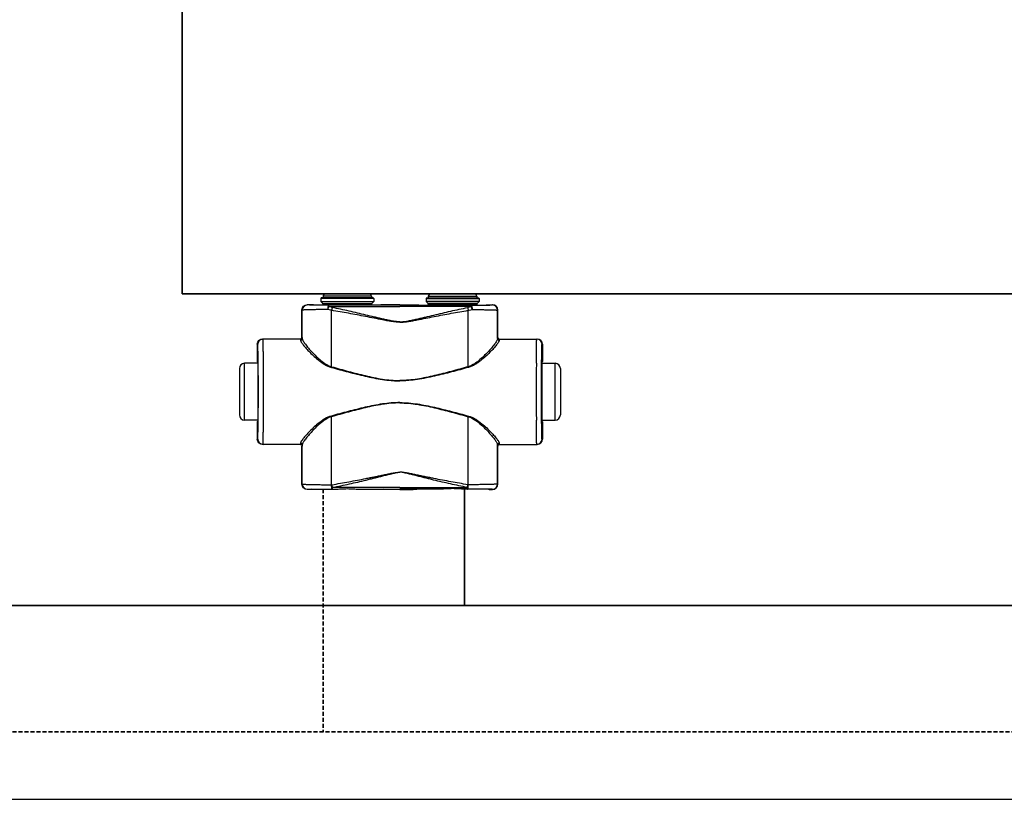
# Model space of a CAD drawing. Header units: millimetres. Extents: x -727 to 69715, y -15705 to 98123.
# Tile 116 of 256: x 35029 to 35497, y -15705 to -15335. Entities that reach past the tile are written whole.
import ezdxf

# ---------------------------------------------------------------- set-up
doc = ezdxf.new("R2010")
doc.units = ezdxf.units.MM
doc.linetypes.add('VERDECKT', pattern=[9.525, 6.35, -3.175])
for name, color, linetype, lineweight in [('UT_POTRUBI - PŘÍVOD', 1, 'Continuous', 35), ('UT_SCHÉMA_PŘÍVOD', 10, 'Continuous', 35), ('UT_SCHÉMA_ZPÁTEČKA', 172, 'VERDECKT', 35), ('UT_ZAŘÍZENÍ - OT', 3, 'Continuous', 35)]:
    doc.layers.add(name, color=color, linetype=linetype, lineweight=lineweight)

msp = doc.modelspace()

# ---------------------------------------------------------------- linework, layer by layer
at = {"color": 0, "linetype": 'Continuous'}
for p, q in [((35172.67, -15466.76), (35172.37, -15467.06)), ((35197.57, -15467.06), (35172.37, -15467.06)), ((35172.37, -15467.06), (35172.37, -15468.46)), ((35172.37, -15468.46), (35173.32, -15469.42)), ((35172.37, -15468.46), (35197.57, -15468.46)), ((35197.27, -15466.76), (35172.67, -15466.76)), ((35196.47, -15465.96), (35173.47, -15465.96)), ((35173.47, -15465.96), (35173.47, -15466.66)), ((35196.47, -15466.66), (35173.47, -15466.66)), ((35195.37, -15464.86), (35174.57, -15464.86)), ((35196.47, -15465.96), (35196.47, -15466.66)), ((35197.57, -15468.46), (35196.62, -15469.42)), ((35197.27, -15466.76), (35197.57, -15467.06)), ((35197.57, -15467.06), (35197.57, -15468.46)), ((35222.67, -15466.76), (35222.37, -15467.06)), ((35222.37, -15467.06), (35247.57, -15467.06)), ((35222.37, -15467.06), (35222.37, -15468.46)), ((35247.57, -15468.46), (35222.37, -15468.46)), ((35222.37, -15468.46), (35223.32, -15469.42)), ((35222.67, -15466.76), (35247.27, -15466.76)), ((35223.47, -15465.96), (35223.47, -15466.66)), ((35223.47, -15465.96), (35246.47, -15465.96)), ((35223.47, -15466.66), (35246.47, -15466.66)), ((35224.57, -15464.86), (35245.37, -15464.86)), ((35246.47, -15465.96), (35246.47, -15466.66)), ((35247.57, -15468.46), (35246.62, -15469.42)), ((35247.27, -15466.76), (35247.57, -15467.06)), ((35247.57, -15467.06), (35247.57, -15468.46)), ((35163.59, -15472.58), (35163.47, -15472.46)), ((35163.47, -15485.46), (35163.47, -15472.46)), ((35166.09, -15470.08), (35165.97, -15469.96)), ((35167.62, -15469.96), (35165.97, -15469.96)), ((35167.97, -15470.07), (35167.62, -15469.96)), ((35173.32, -15469.42), (35196.62, -15469.42)), ((35173.47, -15469.77), (35196.47, -15469.77)), ((35173.47, -15469.77), (35173.47, -15470.13)), ((35181.12, -15470.15), (35176.27, -15470.15)), ((35176.27, -15470.85), (35176.27, -15470.15)), ((35176.27, -15470.85), (35209.97, -15470.85)), ((35209.97, -15470.15), (35188.82, -15470.15)), ((35196.47, -15469.77), (35196.47, -15470.13)), ((35203.72, -15469.96), (35201.97, -15470.07)), ((35209.97, -15469.96), (35203.72, -15469.96)), ((35209.97, -15469.96), (35216.22, -15469.96)), ((35209.97, -15470.15), (35231.12, -15470.15)), ((35243.67, -15470.85), (35209.97, -15470.85)), ((35216.22, -15469.96), (35217.97, -15470.07)), ((35246.62, -15469.42), (35223.32, -15469.42)), ((35246.47, -15469.77), (35223.47, -15469.77)), ((35223.47, -15469.77), (35223.47, -15470.13)), ((35238.82, -15470.15), (35243.67, -15470.15)), ((35243.67, -15470.85), (35243.67, -15470.15)), ((35246.47, -15469.77), (35246.47, -15470.13)), ((35251.97, -15470.07), (35252.32, -15469.96)), ((35252.32, -15469.96), (35253.97, -15469.96)), ((35253.85, -15470.08), (35253.97, -15469.96)), ((35256.35, -15472.58), (35256.47, -15472.46)), ((35256.47, -15485.46), (35256.47, -15472.46)), ((35162.78, -15486.26), (35144.77, -15486.26)), ((35163.47, -15485.46), (35163.58, -15485.46)), ((35256.47, -15485.46), (35256.37, -15485.46)), ((35257.17, -15486.26), (35275.17, -15486.26)), ((35142.48, -15488.76), (35142.27, -15488.76)), ((35142.27, -15488.76), (35142.27, -15496.91)), ((35277.46, -15488.76), (35277.67, -15488.76)), ((35277.67, -15488.76), (35277.67, -15496.91)), ((35142.27, -15496.91), (35142.48, -15497.26)), ((35142.66, -15497.28), (35142.66, -15497.26)), ((35277.28, -15497.28), (35277.28, -15497.26)), ((35277.67, -15496.91), (35277.46, -15497.26)), ((35133.77, -15500.26), (35133.77, -15522.26)), ((35142.52, -15497.76), (35136.27, -15497.76)), ((35136.27, -15524.76), (35136.27, -15497.76)), ((35277.42, -15497.76), (35283.67, -15497.76)), ((35283.67, -15524.76), (35283.67, -15497.76)), ((35286.17, -15500.26), (35286.17, -15522.26)), ((35142.52, -15524.76), (35136.27, -15524.76)), ((35142.48, -15525.26), (35142.27, -15525.61)), ((35142.66, -15525.26), (35142.66, -15525.25)), ((35277.28, -15525.26), (35277.28, -15525.25)), ((35277.42, -15524.76), (35283.67, -15524.76)), ((35277.46, -15525.26), (35277.67, -15525.61)), ((35142.27, -15525.61), (35142.27, -15533.76)), ((35277.67, -15525.61), (35277.67, -15533.76)), ((35142.27, -15533.76), (35142.48, -15533.76)), ((35277.67, -15533.76), (35277.46, -15533.76)), ((35162.78, -15536.26), (35144.77, -15536.26)), ((35163.58, -15537.06), (35163.47, -15537.06)), ((35163.47, -15555.16), (35163.47, -15537.06)), ((35256.37, -15537.06), (35256.47, -15537.06)), ((35256.47, -15555.16), (35256.47, -15537.06)), ((35257.17, -15536.26), (35275.17, -15536.26)), ((35163.47, -15555.16), (35163.59, -15555.04)), ((35165.97, -15557.66), (35166.09, -15557.54)), ((35167.62, -15557.66), (35165.97, -15557.66)), ((35167.97, -15557.56), (35167.62, -15557.66)), ((35177.51, -15555.42), (35177.69, -15555.41)), ((35177.84, -15557.47), (35178.01, -15557.47)), ((35209.97, -15556.72), (35178.01, -15556.72)), ((35178.01, -15557.47), (35178.01, -15556.72)), ((35178.01, -15557.47), (35179.27, -15557.47)), ((35190.67, -15557.47), (35209.97, -15557.47)), ((35203.72, -15557.66), (35201.97, -15557.56)), ((35209.97, -15557.66), (35203.72, -15557.66)), ((35209.97, -15556.72), (35241.93, -15556.72)), ((35229.27, -15557.47), (35209.97, -15557.47)), ((35209.97, -15557.66), (35216.22, -15557.66)), ((35216.22, -15557.66), (35217.97, -15557.56)), ((35241.93, -15557.47), (35240.67, -15557.47)), ((35241.93, -15557.47), (35241.93, -15556.72)), ((35242.1, -15557.47), (35241.93, -15557.47)), ((35242.43, -15555.42), (35242.25, -15555.41)), ((35251.97, -15557.56), (35252.32, -15557.66)), ((35252.32, -15557.66), (35253.97, -15557.66)), ((35253.97, -15557.66), (35253.85, -15557.54)), ((35256.47, -15555.16), (35256.35, -15555.04))]:
    msp.add_line(p, q, dxfattribs=at)
msp.add_line((-727.45, -15704.69), (68024.28, -15704.69))
for centre, radius, start, end in [((35174.57, -15465.96), 1.1, 90, 180), ((35174.57, -15466.66), 1.1, 180, 185.2187), ((35195.37, -15465.96), 1.1, 0, 90), ((35195.37, -15466.66), 1.1, 354.7813, 0), ((35224.57, -15465.96), 1.1, 90, 180), ((35224.57, -15466.66), 1.1, 180, 185.2187), ((35245.37, -15465.96), 1.1, 0, 90), ((35245.37, -15466.66), 1.1, 354.7813, 0), ((35166.09, -15472.58), 2.5, 90.0025, 179.9975), ((35172.97, -15469.77), 0.5, 0, 45), ((35196.97, -15469.77), 0.5, 135, 180), ((35222.97, -15469.77), 0.5, 0, 45), ((35246.97, -15469.77), 0.5, 135, 180), ((35253.85, -15472.58), 2.5, 0.0025, 89.9975), ((35144.98, -15488.76), 2.5, 90.0022, 180.0011), ((35162.78, -15485.46), 0.8, 270.0036, 359.9972), ((35257.17, -15485.46), 0.8, 180.0028, 269.9964), ((35274.96, -15488.76), 2.5, 359.9989, 89.9978), ((35136.27, -15500.26), 2.5, 90, 180), ((32702.81, -15511.26), 2442.41, 359.68325, 0.31675), ((37717.13, -15511.26), 2442.41, 179.68325, 180.31675), ((35283.67, -15500.26), 2.5, 0, 90), ((35136.27, -15522.26), 2.5, 180, 270), ((35283.67, -15522.26), 2.5, 270, 0), ((35144.98, -15533.76), 2.5, 179.9989, 269.9978), ((35274.96, -15533.76), 2.5, 270.0022, 0.0011), ((35162.78, -15537.06), 0.8, 0.0028, 89.9964), ((35257.17, -15537.06), 0.8, 90.0036, 179.9972), ((35166.09, -15555.04), 2.5, 180.0025, 269.9975), ((35253.85, -15555.04), 2.5, 270.0025, 359.9975)]:
    msp.add_arc(centre, radius, start, end, dxfattribs=at)
at = {"color": 0, "linetype": 'Continuous', "extrusion": (0, 0, -1)}
for centre, major_axis, ratio, start_param, end_param in [((35165.97, -15472.46), (-1.77, 1.77), 0.999973, -0.785384, 0.785384), ((35184.97, -15470.07), (-17, 0), 0.005236, 4.941076, 6.283185), ((35184.97, -15470.07), (-17, 0), 0.005236, 3.141593, 4.483702), ((35144.77, -15488.76), (-2.5, 0), 0.999945, 0, 1.570796), ((35162.67, -15485.46), (-0.8, 0), 0.999986, -3.141593, -1.659157), ((35142.48, -15511.26), (0, 14), 0.010472, 0, 3.141593), ((35144.77, -15533.76), (-2.5, 0), 0.999945, -1.570796, 0), ((35162.67, -15537.06), (0.8, 0), 0.999986, -1.395381, 0), ((35165.97, -15555.16), (1.77, 1.77), 0.999973, -3.926977, -2.356208), ((35184.97, -15557.56), (-17, 0), 0.005236, 0, 1.229157), ((35184.97, -15557.56), (-17, 0), 0.005236, 1.912436, 3.141593)]:
    msp.add_ellipse(centre, major_axis=major_axis, ratio=ratio, start_param=start_param, end_param=end_param, dxfattribs=at)
at = {"color": 0, "linetype": 'Continuous'}
for centre, major_axis, ratio, start_param, end_param in [((35234.97, -15470.07), (17, 0), 0.005236, 3.141593, 4.483702), ((35234.97, -15470.07), (17, 0), 0.005236, 4.941076, 6.283185), ((35253.97, -15472.46), (1.77, 1.77), 0.999973, -0.785384, 0.785384), ((35257.27, -15485.46), (0.8, 0), 0.999986, -3.141593, -1.659157), ((35275.17, -15488.76), (2.5, 0), 0.999945, 0, 1.570796), ((35277.46, -15511.26), (0, 14), 0.010472, 0, 3.141593), ((35275.17, -15533.76), (2.5, 0), 0.999945, -1.570796, 0), ((35257.27, -15537.06), (-0.8, 0), 0.999986, -1.395381, 0), ((35234.97, -15557.56), (17, 0), 0.005236, 1.912436, 3.141593), ((35234.97, -15557.56), (17, 0), 0.005236, 0, 1.229157), ((35253.97, -15555.16), (-1.77, 1.77), 0.999973, -3.926977, -2.356208)]:
    msp.add_ellipse(centre, major_axis=major_axis, ratio=ratio, start_param=start_param, end_param=end_param, dxfattribs=at)
for points, knots in [([(35175.65, -15472.27), (35174.82, -15472.28), (35173.21, -15472.29), (35171.25, -15472.31), (35169.78, -15472.33), (35168.78, -15472.34), (35167.85, -15472.36), (35167, -15472.38), (35166.24, -15472.4), (35165.56, -15472.42), (35164.98, -15472.45), (35164.56, -15472.47), (35164.28, -15472.49), (35164.1, -15472.5), (35163.95, -15472.51), (35163.83, -15472.53), (35163.73, -15472.54), (35163.66, -15472.55), (35163.62, -15472.57), (35163.59, -15472.58), (35163.59, -15472.58)], [0, 0, 0, 0, 0.207034, 0.39928, 0.488214, 0.57154, 0.648707, 0.71921, 0.782588, 0.838437, 0.886403, 0.926186, 0.942933, 0.957549, 0.970012, 0.98031, 0.988432, 0.994377, 0.998178, 1, 1, 1, 1]), ([(35163.6, -15486), (35163.6, -15484.88), (35163.6, -15480.41), (35163.6, -15475.93), (35163.59, -15472.58)], [0, 0, 0, 0, 0.250733, 1, 1, 1, 1]), ([(35176.27, -15470.15), (35175.57, -15470.15), (35174.21, -15470.15), (35172.55, -15470.15), (35171.31, -15470.14), (35170.46, -15470.14), (35169.68, -15470.13), (35168.96, -15470.13), (35168.32, -15470.12), (35167.75, -15470.12), (35167.26, -15470.11), (35166.91, -15470.11), (35166.67, -15470.1), (35166.52, -15470.1), (35166.4, -15470.1), (35166.29, -15470.1), (35166.22, -15470.09), (35166.17, -15470.09), (35166.15, -15470.09), (35166.12, -15470.09), (35166.11, -15470.09), (35166.1, -15470.09), (35166.09, -15470.09), (35166.09, -15470.08)], [0, 0, 0, 0, 0.207653, 0.400343, 0.489423, 0.572844, 0.650059, 0.720565, 0.783909, 0.839692, 0.887568, 0.927242, 0.943927, 0.958477, 0.970869, 0.981088, 0.989117, 0.992306, 0.994945, 0.997032, 0.998568, 0.999554, 1, 1, 1, 1]), ([(35176.27, -15470.15), (35176.18, -15470.16), (35176.08, -15470.27), (35176, -15470.4), (35175.93, -15470.55), (35175.86, -15470.78), (35175.78, -15471.09), (35175.72, -15471.45), (35175.68, -15471.85), (35175.66, -15472.13), (35175.65, -15472.27)], [0, 0, 0, 0, 0.117156, 0.161001, 0.211236, 0.330442, 0.472834, 0.634922, 0.812344, 1, 1, 1, 1]), ([(35176.27, -15470.85), (35176.14, -15471.06), (35175.92, -15471.52), (35175.74, -15472.01), (35175.65, -15472.27)], [0, 0, 0, 0, 0.464895, 1, 1, 1, 1]), ([(35177.52, -15472.63), (35177.36, -15472.61), (35176.73, -15472.51), (35176.11, -15472.38), (35175.65, -15472.27)], [0, 0, 0, 0, 0.252579, 1, 1, 1, 1]), ([(35177.84, -15471.29), (35177.71, -15471.27), (35177.17, -15471.15), (35176.65, -15470.99), (35176.27, -15470.85)], [0, 0, 0, 0, 0.253704, 1, 1, 1, 1]), ([(35177.84, -15471.29), (35177.78, -15471.5), (35177.66, -15471.94), (35177.56, -15472.39), (35177.52, -15472.63)], [0, 0, 0, 0, 0.464569, 1, 1, 1, 1]), ([(35209.97, -15478.27), (35209.97, -15478.27), (35209.28, -15478.27), (35207.9, -15478.19), (35205.85, -15477.91), (35203.81, -15477.56), (35201.1, -15477.06), (35197.73, -15476.39), (35193.68, -15475.6), (35189.64, -15474.81), (35185.6, -15474.05), (35181.56, -15473.32), (35178.86, -15472.86), (35177.52, -15472.63)], [0.5000015, 0.5000015, 0.5000015, 0.5000015, 0.500002, 0.5313979, 0.5627848, 0.5941575, 0.6255147, 0.6881766, 0.7507583, 0.8132458, 0.8756245, 0.9378805, 1, 1, 1, 1]), ([(35177.53, -15499.41), (35177.53, -15497.17), (35177.53, -15488.24), (35177.52, -15479.32), (35177.52, -15472.63)], [0, 0, 0, 0, 0.250952, 1, 1, 1, 1]), ([(35209.97, -15478.09), (35209.97, -15478.09), (35209.63, -15478.09), (35208.94, -15478.07), (35207.56, -15477.93), (35205.86, -15477.65), (35203.84, -15477.23), (35201.83, -15476.77), (35199.82, -15476.3), (35197.15, -15475.66), (35193.81, -15474.86), (35189.82, -15473.92), (35185.82, -15473), (35181.83, -15472.12), (35179.17, -15471.57), (35177.84, -15471.29)], [0.499995, 0.499995, 0.499995, 0.499995, 0.4999958, 0.5157333, 0.5314718, 0.5629204, 0.5943483, 0.6257534, 0.6571339, 0.6884877, 0.7511054, 0.813586, 0.8759088, 0.9380534, 1, 1, 1, 1]), ([(35188.82, -15470.15), (35188.19, -15470.15), (35186.9, -15470.18), (35184.97, -15470.2), (35183.04, -15470.18), (35181.75, -15470.15), (35181.12, -15470.15)], [0, 0, 0, 0, 0.248355, 0.5, 0.751645, 1, 1, 1, 1]), ([(35209.97, -15478.09), (35209.97, -15478.09), (35210.32, -15478.09), (35211.01, -15478.07), (35212.38, -15477.93), (35214.08, -15477.65), (35216.1, -15477.23), (35218.11, -15476.77), (35220.12, -15476.3), (35222.79, -15475.66), (35226.13, -15474.86), (35230.12, -15473.92), (35234.12, -15473), (35238.11, -15472.12), (35240.77, -15471.57), (35242.1, -15471.29)], [0.499995, 0.499995, 0.499995, 0.499995, 0.4999958, 0.5157333, 0.5314718, 0.5629204, 0.5943483, 0.6257534, 0.6571339, 0.6884877, 0.7511054, 0.813586, 0.8759088, 0.9380534, 1, 1, 1, 1]), ([(35209.97, -15478.27), (35209.97, -15478.27), (35210.66, -15478.27), (35212.04, -15478.19), (35214.09, -15477.91), (35216.13, -15477.56), (35218.84, -15477.06), (35222.21, -15476.39), (35226.26, -15475.6), (35230.3, -15474.81), (35234.35, -15474.05), (35238.38, -15473.32), (35241.08, -15472.86), (35242.42, -15472.63)], [0.5000015, 0.5000015, 0.5000015, 0.5000015, 0.500002, 0.5313979, 0.5627848, 0.5941575, 0.6255147, 0.6881766, 0.7507583, 0.8132458, 0.8756245, 0.9378805, 1, 1, 1, 1]), ([(35231.12, -15470.15), (35231.75, -15470.15), (35233.04, -15470.18), (35234.97, -15470.2), (35236.9, -15470.18), (35238.19, -15470.15), (35238.82, -15470.15)], [0, 0, 0, 0, 0.248355, 0.5, 0.751645, 1, 1, 1, 1]), ([(35242.1, -15471.29), (35242.23, -15471.27), (35242.77, -15471.15), (35243.29, -15470.99), (35243.67, -15470.85)], [0, 0, 0, 0, 0.253704, 1, 1, 1, 1]), ([(35242.1, -15471.29), (35242.16, -15471.5), (35242.28, -15471.94), (35242.38, -15472.39), (35242.42, -15472.63)], [0, 0, 0, 0, 0.464569, 1, 1, 1, 1]), ([(35242.41, -15499.41), (35242.41, -15497.17), (35242.41, -15488.24), (35242.42, -15479.32), (35242.42, -15472.63)], [0, 0, 0, 0, 0.250952, 1, 1, 1, 1]), ([(35242.42, -15472.63), (35242.58, -15472.61), (35243.21, -15472.51), (35243.83, -15472.38), (35244.29, -15472.27)], [0, 0, 0, 0, 0.252579, 1, 1, 1, 1]), ([(35243.67, -15470.15), (35244.38, -15470.15), (35245.73, -15470.15), (35247.39, -15470.15), (35248.63, -15470.14), (35249.48, -15470.14), (35250.26, -15470.13), (35250.98, -15470.13), (35251.62, -15470.12), (35252.19, -15470.12), (35252.68, -15470.11), (35253.03, -15470.11), (35253.27, -15470.1), (35253.42, -15470.1), (35253.54, -15470.1), (35253.65, -15470.1), (35253.72, -15470.09), (35253.77, -15470.09), (35253.8, -15470.09), (35253.82, -15470.09), (35253.83, -15470.09), (35253.84, -15470.09), (35253.85, -15470.09), (35253.85, -15470.08)], [0, 0, 0, 0, 0.207653, 0.400343, 0.489423, 0.572844, 0.650059, 0.720565, 0.783909, 0.839692, 0.887568, 0.927242, 0.943927, 0.958477, 0.970869, 0.981088, 0.989117, 0.992306, 0.994945, 0.997032, 0.998568, 0.999554, 1, 1, 1, 1]), ([(35243.67, -15470.15), (35243.76, -15470.16), (35243.86, -15470.27), (35243.94, -15470.4), (35244.01, -15470.55), (35244.09, -15470.78), (35244.16, -15471.09), (35244.22, -15471.45), (35244.26, -15471.85), (35244.28, -15472.13), (35244.29, -15472.27)], [0, 0, 0, 0, 0.117156, 0.161001, 0.211236, 0.330442, 0.472834, 0.634922, 0.812344, 1, 1, 1, 1]), ([(35243.67, -15470.85), (35243.8, -15471.06), (35244.03, -15471.52), (35244.2, -15472.01), (35244.29, -15472.27)], [0, 0, 0, 0, 0.464895, 1, 1, 1, 1]), ([(35244.29, -15472.27), (35245.12, -15472.28), (35246.73, -15472.29), (35248.69, -15472.31), (35250.16, -15472.33), (35251.16, -15472.34), (35252.09, -15472.36), (35252.94, -15472.38), (35253.71, -15472.4), (35254.38, -15472.42), (35254.96, -15472.45), (35255.38, -15472.47), (35255.66, -15472.49), (35255.84, -15472.5), (35255.99, -15472.51), (35256.11, -15472.53), (35256.21, -15472.54), (35256.28, -15472.55), (35256.32, -15472.57), (35256.35, -15472.58), (35256.35, -15472.58)], [0, 0, 0, 0, 0.207034, 0.39928, 0.488214, 0.57154, 0.648707, 0.71921, 0.782588, 0.838437, 0.886403, 0.926186, 0.942933, 0.957549, 0.970012, 0.98031, 0.988432, 0.994377, 0.998178, 1, 1, 1, 1]), ([(35256.34, -15486), (35256.34, -15484.88), (35256.34, -15480.41), (35256.35, -15475.93), (35256.35, -15472.58)], [0, 0, 0, 0, 0.250733, 1, 1, 1, 1]), ([(35145.18, -15497.76), (35145.17, -15496.92), (35145.16, -15495.32), (35145.15, -15493.39), (35145.13, -15491.97), (35145.12, -15491.02), (35145.11, -15490.14), (35145.09, -15489.35), (35145.08, -15488.65), (35145.07, -15488.03), (35145.05, -15487.5), (35145.04, -15487.12), (35145.03, -15486.87), (35145.02, -15486.71), (35145.02, -15486.57), (35145.01, -15486.47), (35145, -15486.38), (35145, -15486.32), (35144.99, -15486.28), (35144.99, -15486.27), (35144.98, -15486.26), (35144.98, -15486.26)], [0, 0, 0, 0, 0.218984, 0.416191, 0.505653, 0.588551, 0.664564, 0.733396, 0.794781, 0.848478, 0.894279, 0.932006, 0.947796, 0.961515, 0.973152, 0.982695, 0.990138, 0.995479, 0.998726, 0.999584, 1, 1, 1, 1]), ([(35162.78, -15486.26), (35162.78, -15486.26), (35162.78, -15486.27), (35162.78, -15486.27), (35162.78, -15486.28), (35162.78, -15486.3), (35162.79, -15486.34), (35162.79, -15486.4), (35162.79, -15486.47), (35162.8, -15486.56), (35162.8, -15486.66), (35162.8, -15486.74), (35162.8, -15486.78)], [0, 0, 0, 0, 0.005122, 0.017304, 0.037118, 0.064661, 0.143035, 0.252499, 0.393016, 0.564526, 0.766907, 1, 1, 1, 1]), ([(35163.6, -15486), (35163.6, -15486.1), (35163.56, -15486.31), (35163.38, -15486.57), (35163.12, -15486.74), (35162.91, -15486.78), (35162.8, -15486.78)], [0, 0, 0, 0, 0.247572, 0.496581, 0.747591, 1, 1, 1, 1]), ([(35162.8, -15486.78), (35162.8, -15486.85), (35162.83, -15486.99), (35162.9, -15487.21), (35163.01, -15487.46), (35163.22, -15487.84), (35163.57, -15488.39), (35164.1, -15489.09), (35164.75, -15489.88), (35165.78, -15491.06), (35167.29, -15492.64), (35169.33, -15494.6), (35171.24, -15496.25), (35172.94, -15497.51), (35174.79, -15498.72), (35176.34, -15499.44), (35177.43, -15499.74)], [0, 0, 0, 0, 0.009694, 0.02127, 0.034861, 0.050494, 0.087694, 0.13227, 0.183417, 0.240322, 0.368483, 0.511765, 0.666448, 0.747227, 0.829948, 1, 1, 1, 1]), ([(35163.58, -15485.46), (35163.58, -15485.46), (35163.58, -15485.47), (35163.58, -15485.47), (35163.58, -15485.48), (35163.58, -15485.5), (35163.59, -15485.54), (35163.59, -15485.6), (35163.59, -15485.68), (35163.6, -15485.77), (35163.6, -15485.88), (35163.6, -15485.96), (35163.6, -15486)], [0, 0, 0, 0, 0.005057, 0.017214, 0.037015, 0.06455, 0.142921, 0.252392, 0.392925, 0.564459, 0.766871, 1, 1, 1, 1]), ([(35163.6, -15486), (35163.6, -15486.07), (35163.62, -15486.21), (35163.69, -15486.44), (35163.8, -15486.7), (35163.99, -15487.11), (35164.33, -15487.67), (35164.83, -15488.4), (35165.44, -15489.2), (35166.41, -15490.42), (35167.83, -15492.04), (35169.76, -15494.06), (35171.57, -15495.75), (35173.19, -15497.06), (35174.97, -15498.32), (35176.46, -15499.1), (35177.53, -15499.41)], [0, 0, 0, 0, 0.010286, 0.022433, 0.036551, 0.052653, 0.090607, 0.135698, 0.187142, 0.244158, 0.372094, 0.514728, 0.6685, 0.748767, 0.830965, 1, 1, 1, 1]), ([(35256.34, -15486), (35256.34, -15486.07), (35256.32, -15486.21), (35256.25, -15486.44), (35256.14, -15486.7), (35255.95, -15487.11), (35255.61, -15487.67), (35255.11, -15488.4), (35254.5, -15489.2), (35253.53, -15490.42), (35252.11, -15492.04), (35250.18, -15494.06), (35248.37, -15495.75), (35246.75, -15497.06), (35244.97, -15498.32), (35243.48, -15499.1), (35242.41, -15499.41)], [0, 0, 0, 0, 0.010286, 0.022433, 0.036551, 0.052653, 0.090607, 0.135698, 0.187142, 0.244158, 0.372094, 0.514728, 0.6685, 0.748767, 0.830965, 1, 1, 1, 1]), ([(35257.14, -15486.78), (35257.14, -15486.85), (35257.11, -15486.99), (35257.04, -15487.21), (35256.93, -15487.46), (35256.72, -15487.84), (35256.37, -15488.39), (35255.84, -15489.09), (35255.19, -15489.88), (35254.16, -15491.06), (35252.66, -15492.64), (35250.61, -15494.6), (35248.7, -15496.25), (35247.01, -15497.51), (35245.15, -15498.72), (35243.6, -15499.44), (35242.51, -15499.74)], [0, 0, 0, 0, 0.009694, 0.02127, 0.034861, 0.050494, 0.087694, 0.13227, 0.183417, 0.240322, 0.368483, 0.511765, 0.666448, 0.747227, 0.829948, 1, 1, 1, 1]), ([(35256.37, -15485.46), (35256.36, -15485.46), (35256.36, -15485.47), (35256.36, -15485.47), (35256.36, -15485.48), (35256.36, -15485.5), (35256.35, -15485.54), (35256.35, -15485.6), (35256.35, -15485.68), (35256.34, -15485.77), (35256.34, -15485.88), (35256.34, -15485.96), (35256.34, -15486)], [0, 0, 0, 0, 0.005057, 0.017214, 0.037015, 0.06455, 0.142921, 0.252392, 0.392925, 0.564459, 0.766871, 1, 1, 1, 1]), ([(35256.34, -15486), (35256.34, -15486.1), (35256.38, -15486.31), (35256.56, -15486.57), (35256.82, -15486.74), (35257.03, -15486.78), (35257.14, -15486.78)], [0, 0, 0, 0, 0.247572, 0.496581, 0.747591, 1, 1, 1, 1]), ([(35257.17, -15486.26), (35257.16, -15486.26), (35257.16, -15486.27), (35257.16, -15486.27), (35257.16, -15486.28), (35257.16, -15486.3), (35257.15, -15486.34), (35257.15, -15486.4), (35257.15, -15486.47), (35257.14, -15486.56), (35257.14, -15486.66), (35257.14, -15486.74), (35257.14, -15486.78)], [0, 0, 0, 0, 0.005122, 0.017304, 0.037118, 0.064661, 0.143035, 0.252499, 0.393016, 0.564526, 0.766907, 1, 1, 1, 1]), ([(35274.76, -15497.76), (35274.77, -15496.92), (35274.78, -15495.32), (35274.8, -15493.39), (35274.81, -15491.97), (35274.82, -15491.02), (35274.83, -15490.14), (35274.85, -15489.35), (35274.86, -15488.65), (35274.87, -15488.03), (35274.89, -15487.5), (35274.9, -15487.12), (35274.91, -15486.87), (35274.92, -15486.71), (35274.92, -15486.57), (35274.93, -15486.47), (35274.94, -15486.38), (35274.94, -15486.32), (35274.95, -15486.28), (35274.96, -15486.27), (35274.96, -15486.26), (35274.96, -15486.26)], [0, 0, 0, 0, 0.218984, 0.416191, 0.505653, 0.588551, 0.664564, 0.733396, 0.794781, 0.848478, 0.894279, 0.932006, 0.947796, 0.961515, 0.973152, 0.982695, 0.990138, 0.995479, 0.998726, 0.999584, 1, 1, 1, 1]), ([(35142.66, -15497.26), (35142.66, -15496.63), (35142.65, -15495.44), (35142.63, -15494), (35142.62, -15492.94), (35142.61, -15492.24), (35142.59, -15491.6), (35142.58, -15491.02), (35142.57, -15490.5), (35142.56, -15490.05), (35142.55, -15489.67), (35142.54, -15489.39), (35142.53, -15489.2), (35142.52, -15489.09), (35142.51, -15488.99), (35142.51, -15488.91), (35142.5, -15488.85), (35142.49, -15488.8), (35142.49, -15488.78), (35142.48, -15488.76), (35142.48, -15488.76)], [0, 0, 0, 0, 0.221931, 0.420259, 0.509783, 0.592499, 0.668149, 0.736495, 0.797321, 0.850436, 0.895675, 0.932895, 0.948462, 0.961984, 0.973451, 0.982856, 0.990196, 0.99547, 0.998697, 1, 1, 1, 1]), ([(35277.28, -15497.26), (35277.28, -15496.63), (35277.29, -15495.44), (35277.31, -15494), (35277.32, -15492.94), (35277.33, -15492.24), (35277.35, -15491.6), (35277.36, -15491.02), (35277.37, -15490.5), (35277.38, -15490.05), (35277.39, -15489.67), (35277.41, -15489.39), (35277.41, -15489.2), (35277.42, -15489.09), (35277.43, -15488.99), (35277.43, -15488.91), (35277.44, -15488.85), (35277.45, -15488.8), (35277.45, -15488.78), (35277.46, -15488.76), (35277.46, -15488.76)], [0, 0, 0, 0, 0.221931, 0.420259, 0.509783, 0.592499, 0.668149, 0.736495, 0.797321, 0.850436, 0.895675, 0.932895, 0.948462, 0.961984, 0.973451, 0.982856, 0.990196, 0.99547, 0.998697, 1, 1, 1, 1]), ([(35142.66, -15525.25), (35142.68, -15523.06), (35142.71, -15518.39), (35142.72, -15511.26), (35142.71, -15504.13), (35142.68, -15499.47), (35142.66, -15497.28)], [0, 0, 0, 0, 0.235226, 0.499987, 0.764754, 1, 1, 1, 1]), ([(35277.28, -15525.25), (35277.26, -15523.06), (35277.23, -15518.39), (35277.22, -15511.26), (35277.23, -15504.13), (35277.26, -15499.47), (35277.28, -15497.28)], [0, 0, 0, 0, 0.235226, 0.499987, 0.764754, 1, 1, 1, 1]), ([(35177.53, -15499.41), (35177.52, -15499.44), (35177.49, -15499.55), (35177.46, -15499.66), (35177.43, -15499.74)], [0, 0, 0, 0, 0.258378, 1, 1, 1, 1]), ([(35177.43, -15499.74), (35180.09, -15500.45), (35184.09, -15501.53), (35189.45, -15502.9), (35193.49, -15503.87), (35197.56, -15504.75), (35201.66, -15505.48), (35205.11, -15505.89), (35207.89, -15506.07), (35209.28, -15506.1), (35209.97, -15506.1), (35209.97, -15506.1)], [0, 0, 0, 0, 0.1245061, 0.1869228, 0.2494269, 0.3120016, 0.3746311, 0.4372993, 0.4686472, 0.4999998, 0.5, 0.5, 0.5, 0.5]), ([(35177.53, -15499.41), (35180.19, -15500.14), (35184.17, -15501.25), (35189.51, -15502.66), (35193.53, -15503.66), (35197.59, -15504.56), (35201.68, -15505.31), (35205.12, -15505.74), (35207.89, -15505.92), (35209.28, -15505.95), (35209.97, -15505.95), (35209.97, -15505.95)], [0, 0, 0, 0, 0.1244767, 0.1868883, 0.2493924, 0.3119715, 0.3746087, 0.437287, 0.4686409, 0.4999998, 0.5, 0.5, 0.5, 0.5]), ([(35242.41, -15499.41), (35239.76, -15500.14), (35235.77, -15501.25), (35230.43, -15502.66), (35226.41, -15503.66), (35222.35, -15504.56), (35218.26, -15505.31), (35214.82, -15505.74), (35212.05, -15505.92), (35210.66, -15505.95), (35209.97, -15505.95), (35209.97, -15505.95)], [0, 0, 0, 0, 0.1244767, 0.1868883, 0.2493924, 0.3119715, 0.3746087, 0.437287, 0.4686409, 0.4999998, 0.5, 0.5, 0.5, 0.5]), ([(35242.51, -15499.74), (35239.85, -15500.45), (35235.85, -15501.53), (35230.49, -15502.9), (35226.45, -15503.87), (35222.38, -15504.75), (35218.28, -15505.48), (35214.83, -15505.89), (35212.06, -15506.07), (35210.67, -15506.1), (35209.97, -15506.1), (35209.97, -15506.1)], [0, 0, 0, 0, 0.1245061, 0.1869228, 0.2494269, 0.3120016, 0.3746311, 0.4372993, 0.4686472, 0.4999998, 0.5, 0.5, 0.5, 0.5]), ([(35242.41, -15499.41), (35242.42, -15499.44), (35242.45, -15499.55), (35242.48, -15499.66), (35242.51, -15499.74)], [0, 0, 0, 0, 0.258378, 1, 1, 1, 1]), ([(35209.97, -15516.43), (35208.58, -15516.43), (35205.8, -15516.55), (35201.66, -15517.05), (35197.56, -15517.77), (35193.49, -15518.65), (35189.45, -15519.63), (35184.09, -15520.99), (35180.09, -15522.07), (35177.43, -15522.79)], [0.5, 0.5, 0.5, 0.5, 0.5626889, 0.6253582, 0.6879892, 0.7505657, 0.8130716, 0.8754902, 1, 1, 1, 1]), ([(35209.97, -15516.58), (35208.58, -15516.58), (35205.81, -15516.7), (35201.68, -15517.21), (35197.59, -15517.96), (35193.53, -15518.87), (35189.51, -15519.87), (35184.17, -15521.28), (35180.19, -15522.38), (35177.53, -15523.12)], [0.5, 0.5, 0.5, 0.5, 0.5627005, 0.6253799, 0.6880187, 0.7505997, 0.8131057, 0.8755193, 1, 1, 1, 1]), ([(35209.97, -15516.43), (35211.36, -15516.43), (35214.14, -15516.55), (35218.28, -15517.05), (35222.38, -15517.77), (35226.45, -15518.65), (35230.49, -15519.63), (35235.85, -15520.99), (35239.85, -15522.07), (35242.51, -15522.79)], [0.5, 0.5, 0.5, 0.5, 0.5626889, 0.6253582, 0.6879892, 0.7505657, 0.8130716, 0.8754902, 1, 1, 1, 1]), ([(35209.97, -15516.58), (35211.36, -15516.58), (35214.13, -15516.7), (35218.26, -15517.21), (35222.35, -15517.96), (35226.41, -15518.87), (35230.43, -15519.87), (35235.77, -15521.28), (35239.76, -15522.38), (35242.41, -15523.12)], [0.5, 0.5, 0.5, 0.5, 0.5627005, 0.6253799, 0.6880187, 0.7505997, 0.8131057, 0.8755193, 1, 1, 1, 1]), ([(35142.48, -15533.76), (35142.48, -15533.76), (35142.49, -15533.75), (35142.49, -15533.72), (35142.5, -15533.68), (35142.51, -15533.61), (35142.51, -15533.53), (35142.52, -15533.44), (35142.53, -15533.32), (35142.54, -15533.13), (35142.55, -15532.86), (35142.56, -15532.47), (35142.57, -15532.02), (35142.58, -15531.51), (35142.59, -15530.92), (35142.61, -15530.28), (35142.62, -15529.58), (35142.63, -15528.53), (35142.65, -15527.08), (35142.66, -15525.89), (35142.66, -15525.26)], [0, 0, 0, 0, 0.001303, 0.00453, 0.009804, 0.017144, 0.026549, 0.038016, 0.051538, 0.067105, 0.104325, 0.149564, 0.202679, 0.263505, 0.331851, 0.407501, 0.490217, 0.579741, 0.778069, 1, 1, 1, 1]), ([(35144.98, -15536.26), (35144.98, -15536.26), (35144.99, -15536.26), (35144.99, -15536.24), (35145, -15536.2), (35145, -15536.14), (35145.01, -15536.06), (35145.02, -15535.95), (35145.02, -15535.82), (35145.03, -15535.66), (35145.04, -15535.4), (35145.05, -15535.02), (35145.07, -15534.49), (35145.08, -15533.88), (35145.09, -15533.17), (35145.11, -15532.38), (35145.12, -15531.51), (35145.13, -15530.56), (35145.15, -15529.14), (35145.16, -15527.2), (35145.17, -15525.6), (35145.18, -15524.76)], [0, 0, 0, 0, 0.000416, 0.001274, 0.004521, 0.009862, 0.017305, 0.026849, 0.038485, 0.052204, 0.067994, 0.105721, 0.151522, 0.205219, 0.266604, 0.335437, 0.411449, 0.494347, 0.58381, 0.781016, 1, 1, 1, 1]), ([(35177.43, -15522.79), (35176.34, -15523.08), (35174.79, -15523.81), (35172.94, -15525.01), (35171.24, -15526.28), (35169.33, -15527.92), (35167.29, -15529.88), (35165.78, -15531.47), (35164.75, -15532.65), (35164.1, -15533.43), (35163.57, -15534.14), (35163.22, -15534.68), (35163.01, -15535.07), (35162.9, -15535.32), (35162.83, -15535.54), (35162.8, -15535.68), (35162.8, -15535.74)], [0, 0, 0, 0, 0.170052, 0.252774, 0.333553, 0.488235, 0.631517, 0.759678, 0.816583, 0.86773, 0.912306, 0.949506, 0.965139, 0.978731, 0.990306, 1, 1, 1, 1]), ([(35177.53, -15523.12), (35176.46, -15523.43), (35174.97, -15524.2), (35173.19, -15525.46), (35171.57, -15526.77), (35169.76, -15528.46), (35167.83, -15530.48), (35166.41, -15532.11), (35165.44, -15533.32), (35164.83, -15534.13), (35164.33, -15534.86), (35163.99, -15535.42), (35163.8, -15535.82), (35163.69, -15536.08), (35163.62, -15536.31), (35163.6, -15536.46), (35163.6, -15536.53)], [0, 0, 0, 0, 0.169036, 0.251233, 0.3315, 0.485272, 0.627906, 0.755842, 0.812858, 0.864302, 0.909393, 0.947347, 0.963449, 0.977567, 0.989714, 1, 1, 1, 1]), ([(35177.53, -15523.12), (35177.52, -15523.09), (35177.49, -15522.98), (35177.46, -15522.87), (35177.43, -15522.79)], [0, 0, 0, 0, 0.258378, 1, 1, 1, 1]), ([(35177.51, -15555.42), (35177.52, -15552.74), (35177.52, -15541.97), (35177.53, -15531.21), (35177.53, -15523.12)], [0, 0, 0, 0, 0.248459, 1, 1, 1, 1]), ([(35242.41, -15523.12), (35242.42, -15523.09), (35242.45, -15522.98), (35242.48, -15522.87), (35242.51, -15522.79)], [0, 0, 0, 0, 0.258378, 1, 1, 1, 1]), ([(35242.41, -15523.12), (35243.48, -15523.43), (35244.97, -15524.2), (35246.75, -15525.46), (35248.37, -15526.77), (35250.18, -15528.46), (35252.11, -15530.48), (35253.53, -15532.11), (35254.5, -15533.32), (35255.11, -15534.13), (35255.61, -15534.86), (35255.95, -15535.42), (35256.14, -15535.82), (35256.25, -15536.08), (35256.32, -15536.31), (35256.34, -15536.46), (35256.34, -15536.53)], [0, 0, 0, 0, 0.169036, 0.251233, 0.3315, 0.485272, 0.627906, 0.755842, 0.812858, 0.864302, 0.909393, 0.947347, 0.963449, 0.977567, 0.989714, 1, 1, 1, 1]), ([(35242.43, -15555.42), (35242.43, -15552.74), (35242.42, -15541.97), (35242.41, -15531.21), (35242.41, -15523.12)], [0, 0, 0, 0, 0.248459, 1, 1, 1, 1]), ([(35242.51, -15522.79), (35243.6, -15523.08), (35245.15, -15523.81), (35247.01, -15525.01), (35248.7, -15526.28), (35250.61, -15527.92), (35252.66, -15529.88), (35254.16, -15531.47), (35255.19, -15532.65), (35255.84, -15533.43), (35256.37, -15534.14), (35256.72, -15534.68), (35256.93, -15535.07), (35257.04, -15535.32), (35257.11, -15535.54), (35257.14, -15535.68), (35257.14, -15535.74)], [0, 0, 0, 0, 0.170052, 0.252774, 0.333553, 0.488235, 0.631517, 0.759678, 0.816583, 0.86773, 0.912306, 0.949506, 0.965139, 0.978731, 0.990306, 1, 1, 1, 1]), ([(35274.96, -15536.26), (35274.96, -15536.26), (35274.96, -15536.26), (35274.95, -15536.24), (35274.94, -15536.2), (35274.94, -15536.14), (35274.93, -15536.06), (35274.92, -15535.95), (35274.92, -15535.82), (35274.91, -15535.66), (35274.9, -15535.4), (35274.89, -15535.02), (35274.87, -15534.49), (35274.86, -15533.88), (35274.85, -15533.17), (35274.83, -15532.38), (35274.82, -15531.51), (35274.81, -15530.56), (35274.8, -15529.14), (35274.78, -15527.2), (35274.77, -15525.6), (35274.76, -15524.76)], [0, 0, 0, 0, 0.000416, 0.001274, 0.004521, 0.009862, 0.017305, 0.026849, 0.038485, 0.052204, 0.067994, 0.105721, 0.151522, 0.205219, 0.266604, 0.335437, 0.411449, 0.494347, 0.58381, 0.781016, 1, 1, 1, 1]), ([(35277.46, -15533.76), (35277.46, -15533.76), (35277.45, -15533.75), (35277.45, -15533.72), (35277.44, -15533.68), (35277.43, -15533.61), (35277.43, -15533.53), (35277.42, -15533.44), (35277.41, -15533.32), (35277.41, -15533.13), (35277.39, -15532.86), (35277.38, -15532.47), (35277.37, -15532.02), (35277.36, -15531.51), (35277.35, -15530.92), (35277.33, -15530.28), (35277.32, -15529.58), (35277.31, -15528.53), (35277.29, -15527.08), (35277.28, -15525.89), (35277.28, -15525.26)], [0, 0, 0, 0, 0.001303, 0.00453, 0.009804, 0.017144, 0.026549, 0.038016, 0.051538, 0.067105, 0.104325, 0.149564, 0.202679, 0.263505, 0.331851, 0.407501, 0.490217, 0.579741, 0.778069, 1, 1, 1, 1]), ([(35162.8, -15535.74), (35162.8, -15535.78), (35162.8, -15535.86), (35162.8, -15535.96), (35162.79, -15536.05), (35162.79, -15536.13), (35162.79, -15536.18), (35162.78, -15536.22), (35162.78, -15536.24), (35162.78, -15536.25), (35162.78, -15536.26), (35162.78, -15536.26), (35162.78, -15536.26)], [0, 0, 0, 0, 0.233093, 0.435474, 0.606984, 0.747501, 0.856965, 0.935339, 0.962882, 0.982696, 0.994878, 1, 1, 1, 1]), ([(35163.6, -15536.53), (35163.6, -15536.42), (35163.56, -15536.22), (35163.38, -15535.96), (35163.12, -15535.78), (35162.91, -15535.74), (35162.8, -15535.74)], [0, 0, 0, 0, 0.247572, 0.496581, 0.747591, 1, 1, 1, 1]), ([(35163.6, -15536.53), (35163.6, -15536.57), (35163.6, -15536.65), (35163.6, -15536.75), (35163.59, -15536.85), (35163.59, -15536.92), (35163.59, -15536.98), (35163.58, -15537.02), (35163.58, -15537.04), (35163.58, -15537.05), (35163.58, -15537.06), (35163.58, -15537.06), (35163.58, -15537.06)], [0, 0, 0, 0, 0.23313, 0.435541, 0.607074, 0.747608, 0.857079, 0.93545, 0.962985, 0.982786, 0.994943, 1, 1, 1, 1]), ([(35163.59, -15555.04), (35163.59, -15553.51), (35163.6, -15547.34), (35163.6, -15541.16), (35163.6, -15536.53)], [0, 0, 0, 0, 0.248801, 1, 1, 1, 1]), ([(35256.34, -15536.53), (35256.34, -15536.42), (35256.38, -15536.22), (35256.56, -15535.96), (35256.82, -15535.78), (35257.03, -15535.74), (35257.14, -15535.74)], [0, 0, 0, 0, 0.247572, 0.496581, 0.747591, 1, 1, 1, 1]), ([(35256.35, -15555.04), (35256.35, -15553.51), (35256.35, -15547.34), (35256.34, -15541.16), (35256.34, -15536.53)], [0, 0, 0, 0, 0.248801, 1, 1, 1, 1]), ([(35256.34, -15536.53), (35256.34, -15536.57), (35256.34, -15536.65), (35256.34, -15536.75), (35256.35, -15536.85), (35256.35, -15536.92), (35256.35, -15536.98), (35256.36, -15537.02), (35256.36, -15537.04), (35256.36, -15537.05), (35256.36, -15537.06), (35256.36, -15537.06), (35256.37, -15537.06)], [0, 0, 0, 0, 0.23313, 0.435541, 0.607074, 0.747608, 0.857079, 0.93545, 0.962985, 0.982786, 0.994943, 1, 1, 1, 1]), ([(35257.14, -15535.74), (35257.14, -15535.78), (35257.14, -15535.86), (35257.14, -15535.96), (35257.15, -15536.05), (35257.15, -15536.13), (35257.15, -15536.18), (35257.16, -15536.22), (35257.16, -15536.24), (35257.16, -15536.25), (35257.16, -15536.26), (35257.16, -15536.26), (35257.17, -15536.26)], [0, 0, 0, 0, 0.233093, 0.435474, 0.606984, 0.747501, 0.856965, 0.935339, 0.962882, 0.982696, 0.994878, 1, 1, 1, 1]), ([(35177.69, -15555.41), (35179.03, -15555.19), (35181.72, -15554.73), (35185.74, -15554.01), (35189.77, -15553.25), (35193.12, -15552.59), (35195.81, -15552.05), (35197.82, -15551.65), (35199.84, -15551.23), (35201.86, -15550.82), (35203.87, -15550.4), (35205.56, -15550.06), (35206.9, -15549.79), (35208.26, -15549.55), (35209.28, -15549.41), (35209.97, -15549.41)], [0, 0, 0, 0, 0.0621172, 0.1243716, 0.1867502, 0.2492392, 0.2805207, 0.3118245, 0.3431487, 0.3744915, 0.4058513, 0.4372266, 0.4529199, 0.4686172, 0.5, 0.5, 0.5, 0.5]), ([(35178.01, -15556.72), (35179.34, -15556.46), (35182, -15555.91), (35185.98, -15555.03), (35189.96, -15554.12), (35193.28, -15553.33), (35195.93, -15552.68), (35197.93, -15552.19), (35199.92, -15551.69), (35201.92, -15551.19), (35203.91, -15550.69), (35205.58, -15550.27), (35206.92, -15549.95), (35208.26, -15549.66), (35209.29, -15549.48), (35209.97, -15549.48)], [0, 0, 0, 0, 0.0619437, 0.1240868, 0.1864104, 0.2488944, 0.2801902, 0.3115184, 0.3428764, 0.3742614, 0.4056711, 0.4371032, 0.4528275, 0.4685577, 0.5, 0.5, 0.5, 0.5]), ([(35242.25, -15555.41), (35240.91, -15555.19), (35238.22, -15554.73), (35234.2, -15554.01), (35230.17, -15553.25), (35226.82, -15552.59), (35224.13, -15552.05), (35222.12, -15551.65), (35220.1, -15551.23), (35218.09, -15550.82), (35216.07, -15550.4), (35214.39, -15550.06), (35213.04, -15549.79), (35211.69, -15549.55), (35210.66, -15549.41), (35209.97, -15549.41)], [0, 0, 0, 0, 0.0621172, 0.1243716, 0.1867502, 0.2492392, 0.2805207, 0.3118245, 0.3431487, 0.3744915, 0.4058513, 0.4372266, 0.4529199, 0.4686172, 0.5, 0.5, 0.5, 0.5]), ([(35241.93, -15556.72), (35240.6, -15556.46), (35237.94, -15555.91), (35233.97, -15555.03), (35229.98, -15554.12), (35226.67, -15553.33), (35224.01, -15552.68), (35222.02, -15552.19), (35220.02, -15551.69), (35218.02, -15551.19), (35216.03, -15550.69), (35214.36, -15550.27), (35213.02, -15549.95), (35211.68, -15549.66), (35210.66, -15549.48), (35209.97, -15549.48)], [0, 0, 0, 0, 0.0619437, 0.1240868, 0.1864104, 0.2488944, 0.2801902, 0.3115184, 0.3428764, 0.3742614, 0.4056711, 0.4371032, 0.4528275, 0.4685577, 0.5, 0.5, 0.5, 0.5]), ([(35163.59, -15555.04), (35163.59, -15555.05), (35163.62, -15555.07), (35163.67, -15555.08), (35163.75, -15555.1), (35163.87, -15555.12), (35164.01, -15555.13), (35164.19, -15555.15), (35164.4, -15555.17), (35164.73, -15555.19), (35165.23, -15555.22), (35165.91, -15555.24), (35166.7, -15555.27), (35167.59, -15555.3), (35168.58, -15555.32), (35169.67, -15555.34), (35170.83, -15555.36), (35172.51, -15555.38), (35174.75, -15555.4), (35176.57, -15555.41), (35177.51, -15555.42)], [0, 0, 0, 0, 0.001901, 0.0058, 0.011886, 0.020197, 0.030732, 0.043479, 0.058422, 0.075536, 0.116153, 0.165047, 0.22186, 0.286169, 0.35749, 0.43527, 0.518903, 0.607727, 0.798032, 1, 1, 1, 1]), ([(35166.09, -15557.54), (35166.09, -15557.54), (35166.1, -15557.54), (35166.11, -15557.54), (35166.12, -15557.54), (35166.15, -15557.54), (35166.18, -15557.54), (35166.24, -15557.53), (35166.32, -15557.53), (35166.44, -15557.53), (35166.59, -15557.53), (35166.77, -15557.52), (35166.97, -15557.52), (35167.19, -15557.52), (35167.54, -15557.51), (35168.04, -15557.51), (35168.7, -15557.5), (35169.46, -15557.5), (35170.29, -15557.49), (35171.21, -15557.49), (35172.19, -15557.48), (35173.61, -15557.48), (35175.5, -15557.48), (35177.04, -15557.47), (35177.84, -15557.47)], [0, 0, 0, 0, 0.000442, 0.001439, 0.003, 0.005125, 0.007814, 0.011067, 0.019262, 0.029696, 0.04235, 0.057205, 0.074237, 0.093413, 0.114703, 0.163471, 0.220191, 0.284451, 0.355774, 0.433617, 0.517377, 0.606395, 0.797271, 1, 1, 1, 1]), ([(35177.84, -15557.47), (35177.81, -15557.47), (35177.78, -15557.44), (35177.75, -15557.38), (35177.72, -15557.32), (35177.7, -15557.23), (35177.66, -15557.09), (35177.6, -15556.75), (35177.54, -15556.18), (35177.52, -15555.69), (35177.51, -15555.42)], [0, 0, 0, 0, 0.03281, 0.058939, 0.09263, 0.134005, 0.182986, 0.302653, 0.616803, 1, 1, 1, 1]), ([(35178.01, -15557.47), (35177.99, -15557.47), (35177.96, -15557.44), (35177.93, -15557.38), (35177.9, -15557.32), (35177.87, -15557.23), (35177.84, -15557.09), (35177.78, -15556.75), (35177.72, -15556.18), (35177.7, -15555.69), (35177.69, -15555.41)], [0, 0, 0, 0, 0.032697, 0.058797, 0.092469, 0.133835, 0.182813, 0.302491, 0.616704, 1, 1, 1, 1]), ([(35178.01, -15556.72), (35177.95, -15556.53), (35177.83, -15556.09), (35177.74, -15555.65), (35177.69, -15555.41)], [0, 0, 0, 0, 0.463333, 1, 1, 1, 1]), ([(35179.27, -15557.47), (35179.74, -15557.47), (35180.67, -15557.44), (35182.09, -15557.36), (35183.52, -15557.29), (35184.97, -15557.26), (35186.42, -15557.29), (35187.85, -15557.36), (35189.27, -15557.44), (35190.2, -15557.47), (35190.67, -15557.47)], [0, 0, 0, 0, 0.12176, 0.246313, 0.372689, 0.5, 0.627311, 0.753687, 0.87824, 1, 1, 1, 1]), ([(35240.67, -15557.47), (35240.2, -15557.47), (35239.27, -15557.44), (35237.85, -15557.36), (35236.42, -15557.29), (35234.97, -15557.26), (35233.52, -15557.29), (35232.09, -15557.36), (35230.67, -15557.44), (35229.74, -15557.47), (35229.27, -15557.47)], [0, 0, 0, 0, 0.12176, 0.246313, 0.372689, 0.5, 0.627311, 0.753687, 0.87824, 1, 1, 1, 1]), ([(35241.93, -15557.47), (35241.95, -15557.47), (35241.98, -15557.44), (35242.01, -15557.38), (35242.04, -15557.32), (35242.07, -15557.23), (35242.1, -15557.09), (35242.16, -15556.75), (35242.22, -15556.18), (35242.24, -15555.69), (35242.25, -15555.41)], [0, 0, 0, 0, 0.032697, 0.058797, 0.092469, 0.133835, 0.182813, 0.302491, 0.616704, 1, 1, 1, 1]), ([(35241.93, -15556.72), (35241.99, -15556.53), (35242.11, -15556.09), (35242.2, -15555.65), (35242.25, -15555.41)], [0, 0, 0, 0, 0.463333, 1, 1, 1, 1]), ([(35242.1, -15557.47), (35242.13, -15557.47), (35242.16, -15557.44), (35242.19, -15557.38), (35242.22, -15557.32), (35242.24, -15557.23), (35242.28, -15557.09), (35242.34, -15556.75), (35242.4, -15556.18), (35242.42, -15555.69), (35242.43, -15555.42)], [0, 0, 0, 0, 0.03281, 0.058939, 0.09263, 0.134005, 0.182986, 0.302653, 0.616803, 1, 1, 1, 1]), ([(35253.85, -15557.54), (35253.85, -15557.54), (35253.85, -15557.54), (35253.83, -15557.54), (35253.82, -15557.54), (35253.79, -15557.54), (35253.76, -15557.54), (35253.7, -15557.53), (35253.62, -15557.53), (35253.5, -15557.53), (35253.35, -15557.53), (35253.17, -15557.52), (35252.97, -15557.52), (35252.75, -15557.52), (35252.4, -15557.51), (35251.9, -15557.51), (35251.24, -15557.5), (35250.48, -15557.5), (35249.65, -15557.49), (35248.74, -15557.49), (35247.75, -15557.48), (35246.33, -15557.48), (35244.44, -15557.48), (35242.9, -15557.47), (35242.1, -15557.47)], [0, 0, 0, 0, 0.000442, 0.001439, 0.003, 0.005125, 0.007814, 0.011067, 0.019262, 0.029696, 0.04235, 0.057205, 0.074237, 0.093413, 0.114703, 0.163471, 0.220191, 0.284451, 0.355774, 0.433617, 0.517377, 0.606395, 0.797271, 1, 1, 1, 1]), ([(35256.35, -15555.04), (35256.35, -15555.05), (35256.32, -15555.07), (35256.27, -15555.08), (35256.19, -15555.1), (35256.07, -15555.12), (35255.93, -15555.13), (35255.75, -15555.15), (35255.54, -15555.17), (35255.21, -15555.19), (35254.71, -15555.22), (35254.03, -15555.24), (35253.24, -15555.27), (35252.35, -15555.3), (35251.36, -15555.32), (35250.28, -15555.34), (35249.11, -15555.36), (35247.43, -15555.38), (35245.19, -15555.4), (35243.37, -15555.41), (35242.43, -15555.42)], [0, 0, 0, 0, 0.001901, 0.0058, 0.011886, 0.020197, 0.030732, 0.043479, 0.058422, 0.075536, 0.116153, 0.165047, 0.22186, 0.286169, 0.35749, 0.43527, 0.518903, 0.607727, 0.798032, 1, 1, 1, 1])]:
    msp.add_open_spline(points, degree=3, knots=knots, dxfattribs=at)
at = {"layer": 'UT_POTRUBI - PŘÍVOD'}
msp.add_line((34604.61, -15612.78), (38972.17, -15612.78), dxfattribs=at)
at = {"layer": 'UT_SCHÉMA_PŘÍVOD'}
msp.add_line((35240.67, -15557.47), (35240.67, -15612.78), dxfattribs=at)
at = {"layer": 'UT_SCHÉMA_ZPÁTEČKA', "ltscale": 0.3}
for p, q in [((35173.62, -15557.49), (35173.62, -15672.7)), ((34488.81, -15672.7), (38905.12, -15672.7))]:
    msp.add_line(p, q, dxfattribs=at)
at = {"layer": 'UT_ZAŘÍZENÍ - OT', "linetype": 'Continuous'}
for p, q in [((35106.65, -14964.86), (35106.65, -15464.86)), ((35106.65, -15464.86), (36306.65, -15464.86))]:
    msp.add_line(p, q, dxfattribs=at)

doc.saveas('drawing.dxf')
